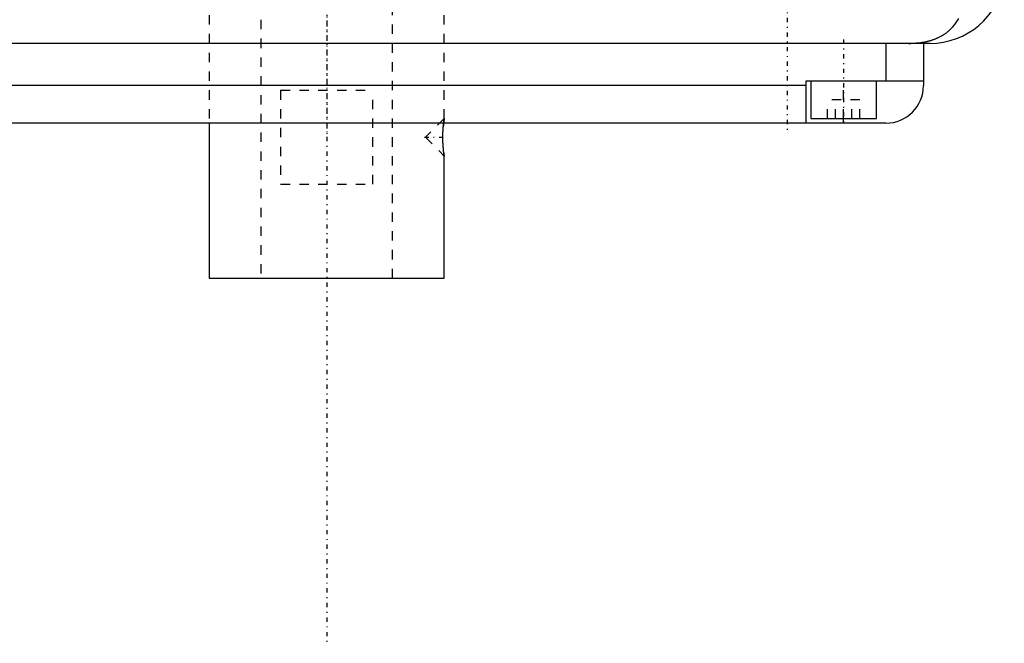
# Model space of a CAD drawing. Extents: x -120 to 120, y -136 to 719.
# Tile 2 of 12: x -33 to 72, y -136 to -70. Entities that reach past the tile are written whole.
import ezdxf

# ---------------------------------------------------------------- set-up
doc = ezdxf.new("R2010")
doc.units = 0
doc.linetypes.add('CENTER', pattern=[1.5, 0.45, -0.5, 0.05, -0.5])
doc.linetypes.add('DASHED', pattern=[2, 1, -1])
for name, color, linetype in [('AM_0', 7, 'CONTINUOUS'), ('AM_3', 7, 'DASHED'), ('AM_7', 7, 'CENTER')]:
    doc.layers.add(name, color=color, linetype=linetype)

msp = doc.modelspace()

# ---------------------------------------------------------------- linework, layer by layer
at = {"layer": 'AM_0', "color": 7, "linetype": 'CONTINUOUS'}
for p, q in [((64.2, -72.5), (-64.2, -72.5)), ((59.5, -72.5), (59.5, -76.5)), ((63.5, -72.5), (63.5, -77)), ((51, -77), (-51, -77)), ((51, -81), (51, -76.5)), ((51, -76.5), (63.5, -76.5)), ((51.5, -76.5), (51.5, -80.5)), ((58.5, -80.5), (58.5, -76.5)), ((51.5, -80.5), (58.5, -80.5)), ((55, -81), (55, -80.5)), ((59.5, -81), (-59.5, -81)), ((-12.5, -81), (-12.5, -97.5)), ((12.43, -81.11), (12.42, -81.25)), ((12.45, -84.14), (12.47, -84.29)), ((12.49, -84.42), (12.49, -84.46)), ((12.5, -97.5), (12.5, -84.5)), ((-12.5, -97.5), (12.5, -97.5))]:
    msp.add_line(p, q, dxfattribs=at)
for points in [[(61.92, -72.5, 0), (62.15, -72.5, 0), (62.41, -72.49, 0), (62.48, -72.49, 0), (62.55, -72.48, 0), (62.59, -72.48, 0), (62.63, -72.48, 0), (62.7, -72.47, 0), (62.77, -72.46, 0), (62.85, -72.46, 0), (62.92, -72.45, 0), (62.99, -72.44, 0), (63.03, -72.44, 0), (63.07, -72.43, 0), (63.14, -72.43, 0), (63.21, -72.42, 0), (63.25, -72.41, 0), (63.28, -72.41, 0), (63.36, -72.39, 0), (63.43, -72.38, 0), (63.46, -72.38, 0), (63.5, -72.37, 0), (63.57, -72.36, 0), (63.64, -72.34, 0), (63.71, -72.33, 0), (63.78, -72.31, 0), (63.86, -72.3, 0), (63.89, -72.29, 0), (63.93, -72.28, 0), (63.99, -72.26, 0), (64.06, -72.25, 0), (64.13, -72.23, 0), (64.2, -72.21, 0), (64.27, -72.19, 0), (64.3, -72.18, 0), (64.33, -72.17, 0), (64.4, -72.15, 0), (64.47, -72.13, 0), (64.53, -72.1, 0), (64.6, -72.08, 0), (64.66, -72.06, 0), (64.69, -72.04, 0), (64.72, -72.03, 0), (64.79, -72.01, 0), (64.85, -71.98, 0), (64.91, -71.95, 0), (64.97, -71.93, 0), (65.03, -71.9, 0), (65.06, -71.89, 0), (65.09, -71.87, 0), (65.15, -71.84, 0), (65.21, -71.81, 0), (65.27, -71.78, 0), (65.33, -71.75, 0), (65.39, -71.72, 0), (65.42, -71.7, 0), (65.45, -71.69, 0), (65.5, -71.65, 0), (65.56, -71.62, 0), (65.59, -71.6, 0), (65.61, -71.59, 0), (65.67, -71.55, 0), (65.72, -71.52, 0), (65.75, -71.5, 0), (65.78, -71.48, 0), (65.83, -71.44, 0), (65.88, -71.41, 0), (65.93, -71.37, 0), (65.98, -71.33, 0), (66.03, -71.29, 0), (66.06, -71.27, 0), (66.08, -71.25, 0), (66.13, -71.21, 0), (66.18, -71.17, 0), (66.34, -71.03, 0), (66.6, -70.77, 0), (66.84, -70.49, 0), (67.05, -70.19, 0), (67.15, -70.03, 0), (67.25, -69.87, 0)], [(12.5, -84.5, 0), (12.5, -84.5, 0), (12.5, -84.5, 0), (12.5, -84.5, 0), (12.5, -84.5, 0), (12.5, -84.49, 0), (12.5, -84.49, 0), (12.5, -84.48, 0), (12.5, -84.48, 0), (12.5, -84.47, 0), (12.49, -84.46, 0), (12.49, -84.46, 0), (12.49, -84.45, 0), (12.49, -84.44, 0), (12.49, -84.43, 0), (12.49, -84.42, 0), (12.49, -84.4, 0), (12.48, -84.39, 0), (12.48, -84.38, 0), (12.48, -84.37, 0), (12.48, -84.35, 0), (12.48, -84.34, 0), (12.48, -84.33, 0), (12.48, -84.32, 0), (12.47, -84.3, 0), (12.47, -84.28, 0), (12.47, -84.27, 0), (12.47, -84.25, 0), (12.47, -84.23, 0), (12.46, -84.21, 0), (12.46, -84.18, 0), (12.46, -84.16, 0), (12.45, -84.13, 0), (12.45, -84.12, 0), (12.45, -84.11, 0), (12.45, -84.08, 0), (12.44, -84.05, 0), (12.44, -84.02, 0), (12.44, -83.99, 0), (12.44, -83.96, 0), (12.43, -83.95, 0), (12.43, -83.93, 0), (12.43, -83.9, 0), (12.43, -83.87, 0), (12.42, -83.84, 0), (12.42, -83.8, 0), (12.42, -83.77, 0), (12.42, -83.75, 0), (12.41, -83.74, 0), (12.41, -83.7, 0), (12.41, -83.67, 0), (12.41, -83.63, 0), (12.4, -83.59, 0), (12.4, -83.55, 0), (12.4, -83.54, 0), (12.4, -83.52, 0), (12.39, -83.48, 0), (12.39, -83.44, 0), (12.39, -83.4, 0), (12.39, -83.36, 0), (12.38, -83.32, 0), (12.38, -83.3, 0), (12.38, -83.27, 0), (12.38, -83.23, 0), (12.38, -83.19, 0), (12.38, -83.17, 0), (12.38, -83.15, 0), (12.37, -83.11, 0), (12.37, -83.06, 0), (12.37, -83.04, 0), (12.37, -83.02, 0), (12.37, -82.98, 0), (12.37, -82.93, 0), (12.37, -82.89, 0), (12.36, -82.85, 0), (12.36, -82.8, 0), (12.36, -82.78, 0), (12.36, -82.76, 0), (12.36, -82.72, 0), (12.36, -82.67, 0), (12.36, -82.63, 0), (12.36, -82.59, 0), (12.36, -82.55, 0), (12.36, -82.53, 0), (12.36, -82.5, 0), (12.36, -82.46, 0), (12.36, -82.42, 0), (12.36, -82.38, 0), (12.36, -82.33, 0), (12.36, -82.29, 0), (12.36, -82.27, 0), (12.36, -82.25, 0), (12.36, -82.21, 0), (12.36, -82.16, 0), (12.37, -82.12, 0), (12.37, -82.07, 0), (12.37, -82.03, 0), (12.37, -82.01, 0), (12.37, -81.99, 0), (12.37, -81.95, 0), (12.37, -81.9, 0), (12.38, -81.86, 0), (12.38, -81.82, 0), (12.38, -81.78, 0), (12.38, -81.75, 0), (12.38, -81.73, 0), (12.38, -81.69, 0), (12.39, -81.65, 0), (12.39, -81.63, 0), (12.39, -81.61, 0), (12.39, -81.57, 0), (12.39, -81.53, 0), (12.4, -81.51, 0), (12.4, -81.49, 0), (12.4, -81.45, 0), (12.4, -81.42, 0), (12.4, -81.38, 0), (12.41, -81.34, 0), (12.41, -81.31, 0), (12.41, -81.29, 0), (12.41, -81.27, 0), (12.42, -81.24, 0), (12.42, -81.2, 0), (12.42, -81.17, 0), (12.43, -81.14, 0), (12.43, -81.11, 0), (12.43, -81.09, 0), (12.43, -81.07, 0), (12.43, -81.04, 0), (12.44, -81.01, 0), (12.44, -81, 0)]]:
    msp.add_polyline3d(points, dxfattribs=at)
for centre, radius, end in [((64.2, -64.5), 8, 350.775), ((59.5, -77), 4, 0)]:
    msp.add_arc(centre, radius, 270, end, dxfattribs=at)
at = {"layer": 'AM_3', "color": 6, "linetype": 'DASHED'}
for p, q in [((-7, 680), (-7, -97.5)), ((7, -97.5), (7, 680)), ((-12.5, -67.5), (-12.5, -81)), ((12.5, -80.5), (12.5, -67.5)), ((-4.9, -77.5), (4.9, -77.5)), ((-4.9, -77.5), (-4.9, -87.5)), ((4.9, -87.5), (4.9, -77.5)), ((55, -80.5), (55, -76.5)), ((53.27, -80.5), (53.27, -78.5)), ((56.73, -78.5), (53.27, -78.5)), ((54.13, -80.5), (54.13, -78.5)), ((55.87, -80.5), (55.87, -78.5)), ((56.73, -80.5), (56.73, -78.5)), ((12.5, -80.5), (10.5, -82.5)), ((10.5, -82.5), (12.5, -84.5)), ((12.47, -84.29), (12.49, -84.42)), ((12.49, -84.46), (12.5, -84.5)), ((-4.9, -87.5), (4.9, -87.5))]:
    msp.add_line(p, q, dxfattribs=at)
for points in [[(12.5, -80.5, 0), (12.5, -80.5, 0), (12.5, -80.5, 0), (12.5, -80.51, 0), (12.5, -80.52, 0), (12.5, -80.52, 0), (12.49, -80.54, 0), (12.49, -80.56, 0), (12.49, -80.58, 0), (12.48, -80.61, 0), (12.48, -80.64, 0), (12.48, -80.66, 0), (12.48, -80.68, 0), (12.47, -80.72, 0), (12.47, -80.76, 0), (12.46, -80.81, 0), (12.45, -80.86, 0), (12.45, -80.91, 0), (12.45, -80.94, 0), (12.44, -80.96, 0), (12.44, -81.02, 0), (12.43, -81.08, 0), (12.43, -81.11, 0)], [(12.44, -81, 0), (12.44, -80.97, 0), (12.45, -80.93, 0), (12.45, -80.88, 0), (12.46, -80.85, 0), (12.46, -80.83, 0), (12.46, -80.79, 0), (12.47, -80.75, 0), (12.47, -80.71, 0), (12.48, -80.68, 0), (12.48, -80.64, 0), (12.48, -80.63, 0), (12.48, -80.62, 0), (12.49, -80.59, 0), (12.49, -80.57, 0), (12.49, -80.55, 0), (12.5, -80.53, 0), (12.5, -80.52, 0), (12.5, -80.51, 0), (12.5, -80.51, 0), (12.5, -80.5, 0), (12.5, -80.5, 0), (12.5, -80.5, 0)]]:
    msp.add_polyline3d(points, dxfattribs=at)
at = {"layer": 'AM_7', "color": 4, "linetype": 'CENTER'}
for p, q in [((0, 718.88), (0, -136.38)), ((0, 247.5), (0, -82.5)), ((49, 17), (49, -82)), ((55, -72.1), (55, -80.9)), ((10.4, -82.5), (12.6, -82.5))]:
    msp.add_line(p, q, dxfattribs=at)

doc.saveas('drawing.dxf')
